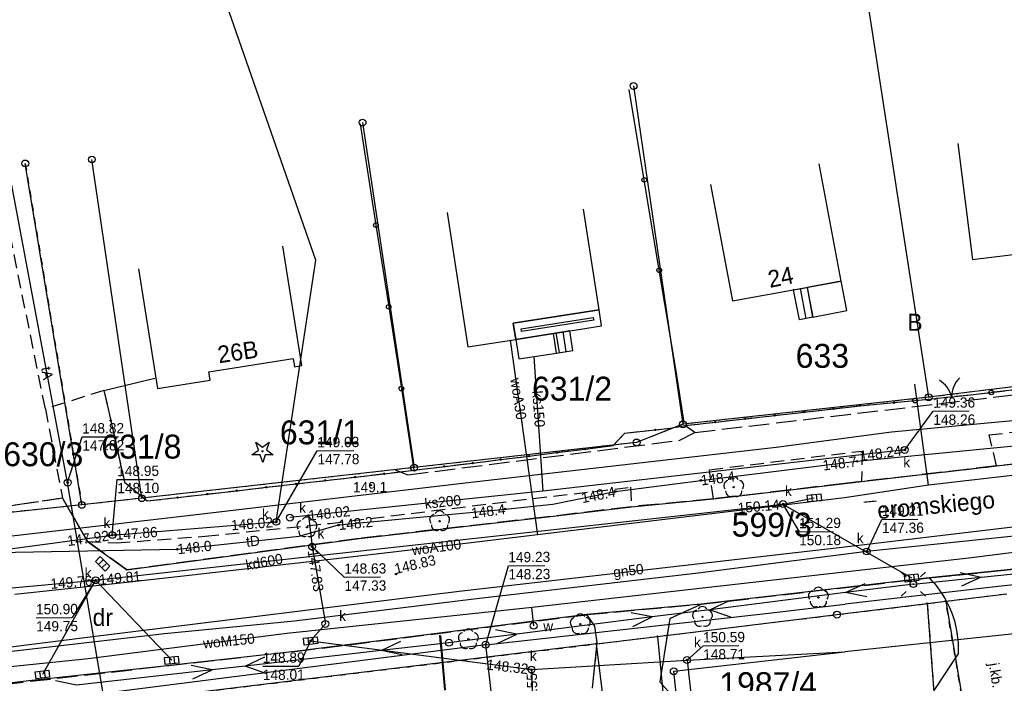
# Model space of a CAD drawing. Extents: x 7582895 to 7584772, y 6020395 to 6021139.
# Tile 36 of 49: x 7584335 to 7584407, y 6020703 to 6020752. Entities that reach past the tile are written whole.
import ezdxf
from ezdxf.enums import TextEntityAlignment as Align

# ---------------------------------------------------------------- set-up
doc = ezdxf.new("R2010")
doc.units = 0
for name, pattern in [('1_14', [1, -1]), ('1_OTKC', [1.5, 1, -0.5]), ('1_OTKJ', [2, 1.5, -0.5]), ('1_OTKK', [0]), ('3_EGBS', [0]), ('3_EGBSG', [0]), ('3_EGBT', [0]), ('3_EGBU_A', [0]), ('4_SUEP_A', [0]), ('4_SUGP', [0]), ('4_SUKP', [0]), ('4_SULO', [0]), ('4_SUPP_P', [2, 1.5, -0.5]), ('4_SUTP_A', [0]), ('4_SUWP', [0]), ('GDE', [0]), ('GUZ', [1, 0.5, -0.5])]:
    doc.linetypes.add(name, pattern=pattern)
doc.layers.get('0').update_dxf_attribs({"linetype": 'CONTINUOUS'})
for name, color, linetype in [('Dzialki', 7, 'GDE'), ('EADTD_T_0', 216, 'CONTINUOUS'), ('EGBB_L_0', 36, '3_EGBU_A'), ('EGBE_L_0', 7, '3_EGBT'), ('EGBE_L_3', 7, '3_EGBS'), ('Numery_dzialek', 7, 'CONTINUOUS'), ('Numery_uzytkow', 3, 'CONTINUOUS'), ('OTD_L_12', 7, 'CONTINUOUS'), ('OTK_E_T_0', 7, 'CONTINUOUS'), ('OTK_E_T_8', 7, 'CONTINUOUS'), ('OTK_L_0', 7, '1_OTKJ'), ('OTK_L_1', 7, '1_OTKK'), ('OTK_L_2', 7, '1_OTKC'), ('OTO_L_0', 7, 'CONTINUOUS'), ('OTO_L_1', 7, 'CONTINUOUS'), ('OTR_T_0', 7, 'CONTINUOUS'), ('OTR_T_1', 7, 'CONTINUOUS'), ('OTZ_T_0', 96, 'CONTINUOUS'), ('OTZ_T_1', 96, 'CONTINUOUS'), ('P_SUTP_L_0', 30, '4_SUPP_P'), ('Punkty', 7, 'CONTINUOUS'), ('SUE_T_3', 7, 'CONTINUOUS'), ('SUEP_L_0', 1, '4_SUEP_A'), ('SUGP_E_T_0', 52, 'CONTINUOUS'), ('SUGP_L_0', 52, '4_SUGP'), ('SUK_E_T_4', 36, 'CONTINUOUS'), ('SUK_T_1', 36, 'CONTINUOUS'), ('SUK_T_3', 36, 'CONTINUOUS'), ('SUKP_E_T_0', 36, 'CONTINUOUS'), ('SUKP_L_0', 36, '4_SUKP'), ('SUKR_T_0', 36, 'CONTINUOUS'), ('SUL_L_1', 7, '4_SULO'), ('SUP_E_T_1', 7, 'CONTINUOUS'), ('SUP_T_0', 7, 'CONTINUOUS'), ('SUP_T_2', 7, 'CONTINUOUS'), ('SUP_T_4', 7, 'CONTINUOUS'), ('SUTP_E_T_0', 30, 'CONTINUOUS'), ('SUTP_L_0', 30, '4_SUTP_A'), ('SUTR_T_0', 30, 'CONTINUOUS'), ('SUWP_E_T_0', 5, 'CONTINUOUS'), ('SUWP_L_0', 5, '4_SUWP'), ('Uzytki', 3, 'GUZ')]:
    doc.layers.add(name, color=color, linetype=linetype)

# ---------------------------------------------------------------- blocks, each defined once
blk = doc.blocks.new('GRT')
at = {"linetype": 'CONTINUOUS'}
blk.add_circle((0, 0), 0.25, dxfattribs=at)
blk = doc.blocks.new('GRO')
at = {"linetype": 'CONTINUOUS'}
blk.add_circle((0, 0), 0.045, dxfattribs=at)
blk = doc.blocks.new('1_OTRN')
at = {"linetype": 'CONTINUOUS'}
blk.add_circle((0, 0), 0.045, dxfattribs=at)
blk = doc.blocks.new('1_OTRS')
at = {"linetype": 'CONTINUOUS'}
blk.add_circle((0, 0), 0.045, dxfattribs=at)
blk = doc.blocks.new('1_OTZG')
at = {"linetype": 'CONTINUOUS'}
for p, q in [((-0.7823, -0.265), (-0.3012, 0.0938)), ((-0.3012, 0.0938), (-0.4937, 0.6621)), ((-0.4937, 0.6621), (-0.0039, 0.3155)), ((-0.0039, 0.3155), (0.4771, 0.6742)), ((0.4771, 0.6742), (0.2988, 0.1012)), ((0.2988, 0.1012), (0.7886, -0.2455)), ((-0.1823, -0.2575), (-0.7823, -0.265)), ((0.0103, -0.8259), (-0.1823, -0.2575)), ((0.1886, -0.2529), (0.0103, -0.8259)), ((0.7886, -0.2455), (0.1886, -0.2529))]:
    blk.add_line(p, q, dxfattribs=at)
blk.add_circle((0, 0), 0.045, dxfattribs=at)
blk = doc.blocks.new('1_OTZL')
at = {"linetype": 'CONTINUOUS'}
blk.add_circle((0, 0), 0.045, dxfattribs=at)
for centre, start, end in [((0, 0.375), 30.14012, 149.85988), ((-0.357, 0.116), 102.14447, 221.86002), ((0.357, 0.116), 318.13998, 77.85553), ((-0.22, -0.303), 174.14818, 293.85423), ((0.22, -0.303), 246.14577, 5.85182)]:
    blk.add_arc(centre, 0.375, start, end, dxfattribs=at)
blk = doc.blocks.new('4_SUEO_W')
at = {"linetype": 'CONTINUOUS'}
for p, q in [((-0.5303, 0.5303), (-0.8839, 0.8839)), ((0.5303, 0.5303), (0.8839, 0.8839)), ((-0.5303, -0.5303), (-0.8839, -0.8839)), ((0.5303, -0.5303), (0.8839, -0.8839))]:
    blk.add_line(p, q, dxfattribs=at)
blk.add_circle((0, 0), 0.025, dxfattribs=at)
blk = doc.blocks.new('4_SUPP')
at = {"linetype": 'CONTINUOUS'}
blk.add_circle((0, 0), 0.25, dxfattribs=at)
blk = doc.blocks.new('4_SUKK')
at = {"linetype": 'CONTINUOUS'}
for p, q in [((-0.5, -0.25), (-0.5, 0.25)), ((-0.5, 0.25), (0.5, 0.25)), ((-0.175, 0.25), (-0.175, -0.25)), ((0.175, 0.25), (0.175, -0.25)), ((0.5, 0.25), (0.5, -0.25)), ((0.5, -0.25), (-0.5, -0.25))]:
    blk.add_line(p, q, dxfattribs=at)
blk = doc.blocks.new('4_SUKS')
at = {"linetype": 'CONTINUOUS'}
blk.add_circle((0, 0), 0.25, dxfattribs=at)
blk = doc.blocks.new('4_SUPS')
at = {"linetype": 'CONTINUOUS'}
blk.add_circle((0, 0), 0.0625, dxfattribs=at)
blk = doc.blocks.new('4_SUPK')
at = {"linetype": 'CONTINUOUS'}
blk.add_circle((0, 0), 0.25, dxfattribs=at)
blk = doc.blocks.new('4_SUPW')
at = {"linetype": 'CONTINUOUS'}
blk.add_circle((0, 0), 0.25, dxfattribs=at)

msp = doc.modelspace()

# ---------------------------------------------------------------- linework, layer by layer
at = {"layer": 'Dzialki'}
for p, q in [((7584395, 6020767.95), (7584401.75, 6020724.23)), ((7584380.16, 6020747.01), (7584383.77, 6020722.26)), ((7584360.33, 6020744.33), (7584364.1, 6020719.09)), ((7584344.18, 6020716.85), (7584340.52, 6020741.63)), ((7584339.79, 6020716.36), (7584335.65, 6020741.34)), ((7584421.75, 6020726.73), (7584401.75, 6020724.23)), ((7584401.75, 6020724.23), (7584383.77, 6020722.26)), ((7584383.77, 6020722.26), (7584380.38, 6020720.93)), ((7584380.38, 6020720.93), (7584364.1, 6020719.09)), ((7584364.1, 6020719.09), (7584344.18, 6020716.85)), ((7584339.79, 6020716.36), (7584329.89, 6020715.33)), ((7584344.18, 6020716.85), (7584339.79, 6020716.36)), ((7584403, 6020709.31), (7584407.47, 6020709.86)), ((7584395.04, 6020708.33), (7584401.65, 6020709.14)), ((7584401.65, 6020709.14), (7584403, 6020709.31)), ((7584401.65, 6020709.14), (7584402.51, 6020697.76)), ((7584403, 6020709.31), (7584406.69, 6020687.63)), ((7584381.91, 6020706.74), (7584395.04, 6020708.33)), ((7584377.44, 6020706.2), (7584316.88, 6020698.83)), ((7584377.44, 6020706.2), (7584381.91, 6020706.74)), ((7584380.29, 6020683.41), (7584377.44, 6020706.2)), ((7584381.91, 6020706.74), (7584384.13, 6020684.02))]:
    msp.add_line(p, q, dxfattribs=at)
at = {"layer": 'EGBB_L_0', "linetype": '3_EGBU_A'}
for p, q in [((7584403.89, 6020742.81), (7584404.96, 6020734.31)), ((7584395.36, 6020732.72), (7584393.75, 6020741.3)), ((7584385.8, 6020739.81), (7584387.4, 6020731.28)), ((7584366.51, 6020737.76), (7584368.03, 6020727.93)), ((7584377.63, 6020730.63), (7584376.49, 6020737.99)), ((7584355.88, 6020726.55), (7584354.5, 6020735.29)), ((7584404.96, 6020734.31), (7584412.95, 6020735.31)), ((7584343.94, 6020733.63), (7584345.32, 6020724.88)), ((7584387.4, 6020731.28), (7584395.36, 6020732.72)), ((7584371.36, 6020729.66), (7584377.63, 6020730.63)), ((7584371.54, 6020728.47), (7584371.36, 6020729.66)), ((7584368.03, 6020727.93), (7584371.54, 6020728.47)), ((7584349.09, 6020726.09), (7584355.25, 6020727.06)), ((7584355.25, 6020727.06), (7584355.34, 6020726.47)), ((7584355.34, 6020726.47), (7584355.88, 6020726.55)), ((7584349.18, 6020725.49), (7584349.09, 6020726.09)), ((7584345.32, 6020724.88), (7584349.18, 6020725.49))]:
    msp.add_line(p, q, dxfattribs=at)
at = {"layer": 'EGBE_L_0', "linetype": '3_EGBT'}
for p, q in [((7584377.63, 6020730.63), (7584371.36, 6020729.65)), ((7584377.81, 6020729.45), (7584377.63, 6020730.63)), ((7584371.93, 6020729.24), (7584377.21, 6020730.06)), ((7584377.24, 6020729.87), (7584371.96, 6020729.04)), ((7584377.21, 6020730.06), (7584377.24, 6020729.87)), ((7584371.36, 6020729.65), (7584371.54, 6020728.47)), ((7584371.54, 6020728.47), (7584377.81, 6020729.45)), ((7584371.96, 6020729.04), (7584371.93, 6020729.24))]:
    msp.add_line(p, q, dxfattribs=at)
at = {"layer": 'EGBE_L_3', "linetype": '3_EGBS'}
for p, q in [((7584395.36, 6020732.72), (7584392.86, 6020732.27)), ((7584395.77, 6020730.59), (7584395.36, 6020732.72)), ((7584392.3, 6020729.91), (7584391.87, 6020732.09)), ((7584392.36, 6020732.18), (7584392.76, 6020730)), ((7584392.86, 6020732.27), (7584393.25, 6020730.1)), ((7584392.86, 6020732.27), (7584393.28, 6020730.1)), ((7584393.28, 6020730.1), (7584395.77, 6020730.59)), ((7584393.28, 6020730.1), (7584392.3, 6020729.91)), ((7584374.31, 6020728.91), (7584371.54, 6020728.47)), ((7584371.54, 6020728.47), (7584371.76, 6020727.04)), ((7584375.49, 6020729.09), (7584374.31, 6020728.91)), ((7584374.53, 6020727.47), (7584374.31, 6020728.91)), ((7584374.73, 6020727.5), (7584374.5, 6020728.94)), ((7584375.22, 6020727.58), (7584375, 6020729.01)), ((7584375.71, 6020727.66), (7584375.49, 6020729.09)), ((7584375.71, 6020727.66), (7584375.49, 6020729.09)), ((7584371.76, 6020727.04), (7584374.53, 6020727.47))]:
    msp.add_line(p, q, dxfattribs=at)
at = {"layer": 'EGBE_L_3', "linetype": '3_EGBSG'}
for p, q in [((7584391.87, 6020732.09), (7584392.86, 6020732.27)), ((7584374.53, 6020727.47), (7584375.71, 6020727.66))]:
    msp.add_line(p, q, dxfattribs=at)
at = {"layer": 'EGBE_L_3', "linetype": '3_EGBS'}
msp.add_point((7584391.87, 6020732.09), dxfattribs=at)
at = {"layer": 'OTD_L_12'}
for p, q in [((7584366.03, 6020706.79), (7584365.97, 6020706.78)), ((7584365.97, 6020706.78), (7584366.02, 6020706.21)), ((7584366.03, 6020706.79), (7584366.08, 6020706.22)), ((7584365.99, 6020706.55), (7584366.06, 6020706.5)), ((7584366, 6020706.5), (7584366.06, 6020706.45)), ((7584366.02, 6020706.21), (7584366.07, 6020705.65)), ((7584366.08, 6020706.22), (7584366.13, 6020705.65)), ((7584366.04, 6020705.99), (7584366.11, 6020705.94)), ((7584366.05, 6020705.93), (7584366.11, 6020705.88)), ((7584366.07, 6020705.65), (7584366.12, 6020705.08)), ((7584366.09, 6020705.42), (7584366.16, 6020705.37)), ((7584366.1, 6020705.36), (7584366.16, 6020705.31)), ((7584366.13, 6020705.65), (7584366.18, 6020705.09)), ((7584366.12, 6020705.08), (7584366.17, 6020704.51)), ((7584366.14, 6020704.85), (7584366.21, 6020704.8)), ((7584366.15, 6020704.8), (7584366.21, 6020704.75)), ((7584366.18, 6020705.09), (7584366.23, 6020704.52)), ((7584366.17, 6020704.51), (7584366.22, 6020703.95)), ((7584366.19, 6020704.29), (7584366.26, 6020704.24)), ((7584366.2, 6020704.23), (7584366.26, 6020704.18)), ((7584366.22, 6020703.95), (7584366.27, 6020703.38)), ((7584366.23, 6020704.52), (7584366.28, 6020703.95)), ((7584366.28, 6020703.95), (7584366.33, 6020703.39)), ((7584366.24, 6020703.72), (7584366.31, 6020703.67)), ((7584366.25, 6020703.66), (7584366.31, 6020703.61)), ((7584366.27, 6020703.38), (7584366.33, 6020702.81)), ((7584366.33, 6020703.39), (7584366.38, 6020702.82))]:
    msp.add_line(p, q, dxfattribs=at)
at = {"layer": 'OTK_L_0', "linetype": '1_OTKJ'}
for p, q in [((7584420.7, 6020720.81), (7584406.72, 6020719.21)), ((7584406.72, 6020719.21), (7584396.84, 6020718.07)), ((7584395.62, 6020717.93), (7584386, 6020716.8)), ((7584396.84, 6020718.07), (7584395.62, 6020717.93)), ((7584338.37, 6020716.86), (7584334.14, 6020716.24)), ((7584340.2, 6020713.69), (7584338.37, 6020716.86)), ((7584380, 6020716.23), (7584373.67, 6020715.46)), ((7584386, 6020716.8), (7584380, 6020716.23)), ((7584373.67, 6020715.46), (7584360.07, 6020713.91)), ((7584343.07, 6020711.6), (7584340.2, 6020713.69)), ((7584360.07, 6020713.91), (7584343.07, 6020711.6)), ((7584401.8, 6020711.02), (7584411.85, 6020712.05)), ((7584385.11, 6020709.1), (7584401.8, 6020711.02)), ((7584376.73, 6020708.33), (7584385.11, 6020709.1)), ((7584382.81, 6020708.06), (7584385.11, 6020709.1)), ((7584355.38, 6020705.63), (7584376.73, 6020708.33)), ((7584377.33, 6020707.48), (7584376.73, 6020708.33)), ((7584382.81, 6020708.06), (7584382.08, 6020703.42)), ((7584377.5, 6020706.3), (7584377.33, 6020707.48)), ((7584377.16, 6020702.95), (7584377.5, 6020706.3)), ((7584355.38, 6020705.63), (7584311.36, 6020700.63)), ((7584403.93, 6020705.52), (7584402.13, 6020702.77)), ((7584382.08, 6020703.42), (7584384.46, 6020700.76))]:
    msp.add_line(p, q, dxfattribs=at)
at = {"layer": 'OTK_L_0', "linetype": '1_14'}
for p, q in [((7584401.8, 6020711.02), (7584411.85, 6020712.05)), ((7584385.11, 6020709.1), (7584376.73, 6020708.33))]:
    msp.add_line(p, q, dxfattribs=at)
at = {"layer": 'OTK_L_0', "linetype": '1_OTKJ'}
msp.add_arc((7584396.608, 6020705.847), 7.334, 357.42069, 44.88261, dxfattribs=at)
at = {"layer": 'OTK_L_1', "linetype": '1_OTKK'}
for p, q in [((7584406.72, 6020719.21), (7584420.7, 6020720.81)), ((7584396.84, 6020718.07), (7584406.72, 6020719.21)), ((7584386, 6020716.8), (7584395.62, 6020717.93)), ((7584395.62, 6020717.93), (7584396.84, 6020718.07)), ((7584338.37, 6020716.86), (7584340.2, 6020713.69)), ((7584373.67, 6020715.46), (7584380, 6020716.23)), ((7584380, 6020716.23), (7584386, 6020716.8)), ((7584360.07, 6020713.91), (7584373.67, 6020715.46)), ((7584340.2, 6020713.69), (7584343.07, 6020711.6)), ((7584343.07, 6020711.6), (7584360.07, 6020713.91)), ((7584411.85, 6020712.05), (7584401.8, 6020711.02)), ((7584401.8, 6020711.02), (7584385.11, 6020709.1)), ((7584385.11, 6020709.1), (7584376.73, 6020708.33)), ((7584382.81, 6020708.06), (7584385.11, 6020709.1)), ((7584376.73, 6020708.33), (7584355.38, 6020705.63)), ((7584377.33, 6020707.48), (7584376.73, 6020708.33)), ((7584382.81, 6020708.06), (7584382.08, 6020703.42)), ((7584377.5, 6020706.3), (7584377.33, 6020707.48)), ((7584377.16, 6020702.95), (7584377.5, 6020706.3)), ((7584355.38, 6020705.63), (7584345.56, 6020704.53)), ((7584403.93, 6020705.52), (7584402.13, 6020702.77)), ((7584345.56, 6020704.53), (7584336.14, 6020703.51)), ((7584336.14, 6020703.51), (7584311.36, 6020700.63)), ((7584382.08, 6020703.42), (7584384.46, 6020700.76))]:
    msp.add_line(p, q, dxfattribs=at)
msp.add_arc((7584396.608, 6020705.847), 7.334, 357.42069, 44.88261, dxfattribs=at)
at = {"layer": 'OTK_L_2', "linetype": '1_OTKC'}
for p, q in [((7584337.12, 6020723.4), (7584332.79, 6020744.75)), ((7584406.33, 6020724.59), (7584421.94, 6020726.35)), ((7584341.41, 6020724.72), (7584337.12, 6020723.4)), ((7584341.41, 6020724.72), (7584342.92, 6020718.03)), ((7584400.76, 6020723.99), (7584406.33, 6020724.59)), ((7584406.17, 6020721.48), (7584430.46, 6020724.22)), ((7584337.12, 6020723.4), (7584338.37, 6020716.86)), ((7584383.92, 6020722.16), (7584396.97, 6020723.64)), ((7584396.97, 6020723.64), (7584400.76, 6020723.99)), ((7584379.52, 6020721.62), (7584382.83, 6020721.97)), ((7584382.83, 6020721.97), (7584383.92, 6020722.16)), ((7584378.67, 6020720.7), (7584379.52, 6020721.62)), ((7584406.72, 6020719.21), (7584406.17, 6020721.48)), ((7584364.09, 6020718.89), (7584378.67, 6020720.7)), ((7584385.71, 6020718.93), (7584396.9, 6020720.3)), ((7584396.9, 6020720.3), (7584396.84, 6020718.07)), ((7584396.84, 6020718.07), (7584406.72, 6020719.21)), ((7584344.57, 6020716.65), (7584364.09, 6020718.89)), ((7584386, 6020716.8), (7584385.71, 6020718.93)), ((7584342.92, 6020718.03), (7584344.57, 6020716.65)), ((7584372.82, 6020716.84), (7584379.93, 6020717.65)), ((7584379.93, 6020717.65), (7584380, 6020716.23)), ((7584334.14, 6020716.24), (7584338.37, 6020716.86)), ((7584338.37, 6020716.86), (7584340.2, 6020713.69)), ((7584357.93, 6020715.01), (7584372.82, 6020716.84)), ((7584380, 6020716.23), (7584386, 6020716.8)), ((7584348.82, 6020714.07), (7584357.93, 6020715.01)), ((7584342.33, 6020713.58), (7584348.82, 6020714.07)), ((7584340.2, 6020713.69), (7584342.33, 6020713.58))]:
    msp.add_line(p, q, dxfattribs=at)
at = {"layer": 'OTO_L_0'}
for p, q in [((7584380.94, 6020740.14), (7584379.84, 6020746.75)), ((7584360.16, 6020744.24), (7584361.31, 6020736.83)), ((7584382.04, 6020733.53), (7584380.94, 6020740.14)), ((7584361.31, 6020736.83), (7584362.24, 6020730.85)), ((7584383.27, 6020726.14), (7584382.04, 6020733.53)), ((7584362.24, 6020730.85), (7584363.17, 6020724.87)), ((7584341.41, 6020724.72), (7584345.13, 6020725.63)), ((7584383.87, 6020722.4), (7584383.27, 6020726.14)), ((7584414.49, 6020725.51), (7584406.33, 6020724.59)), ((7584363.17, 6020724.87), (7584364.09, 6020718.89)), ((7584341.41, 6020724.72), (7584341.9, 6020722.53)), ((7584392.64, 6020723.15), (7584394.81, 6020723.39)), ((7584394.81, 6020723.39), (7584396.97, 6020723.64)), ((7584396.97, 6020723.64), (7584399.21, 6020723.84)), ((7584399.21, 6020723.84), (7584400.76, 6020723.99)), ((7584386.15, 6020722.42), (7584388.31, 6020722.66)), ((7584388.31, 6020722.66), (7584390.48, 6020722.9)), ((7584390.48, 6020722.9), (7584392.64, 6020723.15)), ((7584341.9, 6020722.53), (7584342.41, 6020720.28)), ((7584381.75, 6020721.85), (7584382.83, 6020721.97)), ((7584382.83, 6020721.97), (7584383.92, 6020722.16)), ((7584383.92, 6020722.16), (7584386.15, 6020722.42)), ((7584379.52, 6020721.62), (7584378.67, 6020720.7)), ((7584379.52, 6020721.62), (7584381.75, 6020721.85)), ((7584376.61, 6020720.44), (7584378.67, 6020720.7)), ((7584342.41, 6020720.28), (7584342.92, 6020718.03)), ((7584370.44, 6020719.68), (7584372.5, 6020719.93)), ((7584372.5, 6020719.93), (7584374.55, 6020720.19)), ((7584374.55, 6020720.19), (7584376.61, 6020720.44)), ((7584364.09, 6020718.89), (7584366.32, 6020719.17)), ((7584366.32, 6020719.17), (7584368.38, 6020719.42)), ((7584368.38, 6020719.42), (7584370.44, 6020719.68)), ((7584357.61, 6020718.15), (7584359.77, 6020718.39)), ((7584359.77, 6020718.39), (7584361.93, 6020718.64)), ((7584361.93, 6020718.64), (7584364.09, 6020718.89)), ((7584342.92, 6020718.03), (7584344.57, 6020716.65)), ((7584351.12, 6020717.4), (7584353.28, 6020717.65)), ((7584353.28, 6020717.65), (7584355.45, 6020717.9)), ((7584355.45, 6020717.9), (7584357.61, 6020718.15)), ((7584344.57, 6020716.65), (7584346.8, 6020716.9)), ((7584346.8, 6020716.9), (7584348.96, 6020717.15)), ((7584348.96, 6020717.15), (7584351.12, 6020717.4))]:
    msp.add_line(p, q, dxfattribs=at)
for centre, radius in [((7584380.94, 6020740.14), 0.17), ((7584361.31, 6020736.83), 0.17), ((7584382.04, 6020733.53), 0.17), ((7584362.24, 6020730.85), 0.17), ((7584363.17, 6020724.87), 0.17), ((7584394.81, 6020723.39), 0.0508), ((7584399.21, 6020723.84), 0.0508), ((7584388.31, 6020722.66), 0.0508), ((7584390.48, 6020722.9), 0.0508), ((7584392.64, 6020723.15), 0.0508), ((7584341.9, 6020722.53), 0.0508), ((7584386.15, 6020722.42), 0.0508), ((7584381.75, 6020721.85), 0.0508), ((7584376.61, 6020720.44), 0.0508), ((7584342.41, 6020720.28), 0.0508), ((7584372.5, 6020719.93), 0.0508), ((7584374.55, 6020720.19), 0.0508), ((7584366.32, 6020719.17), 0.0508), ((7584368.38, 6020719.42), 0.0508), ((7584370.44, 6020719.68), 0.0508), ((7584359.77, 6020718.39), 0.0508), ((7584361.93, 6020718.64), 0.0508), ((7584353.28, 6020717.65), 0.0508), ((7584355.45, 6020717.9), 0.0508), ((7584357.61, 6020718.15), 0.0508), ((7584346.8, 6020716.9), 0.0508), ((7584348.96, 6020717.15), 0.0508), ((7584351.12, 6020717.4), 0.0508)]:
    msp.add_circle(centre, radius, dxfattribs=at)
at = {"layer": 'OTO_L_1'}
for p, q in [((7584400.76, 6020723.99), (7584402.92, 6020724.22)), ((7584402.67, 6020724.19), (7584404.16, 6020724.35)), ((7584404.16, 6020724.35), (7584406.33, 6020724.59))]:
    msp.add_line(p, q, dxfattribs=at)
for centre in [(7584400.76, 6020723.99), (7584406.33, 6020724.59)]:
    msp.add_circle(centre, 0.17, dxfattribs=at)
for centre, start, end in [((7584405.418, 6020724.21), 134.13618, 178.21055), ((7584401.479, 6020723.785), 14.09945, 58.17383)]:
    msp.add_arc(centre, 2, start, end, dxfattribs=at)
at = {"layer": 'P_SUTP_L_0', "linetype": '4_SUPP_P'}
for p, q in [((7584384.63, 6020721.66), (7584422.03, 6020726.06)), ((7584384.63, 6020721.66), (7584383.92, 6020722.16)), ((7584383.54, 6020721.09), (7584384.63, 6020721.66)), ((7584363.63, 6020718.56), (7584383.54, 6020721.09)), ((7584362.71, 6020718.93), (7584363.63, 6020718.56))]:
    msp.add_line(p, q, dxfattribs=at)
at = {"layer": 'SUEP_L_0', "linetype": '4_SUEP_A'}
for p, q in [((7584405.6, 6020711.07), (7584415.55, 6020712.09)), ((7584404.06, 6020711.42), (7584405.6, 6020711.07)), ((7584395.67, 6020709.94), (7584397.1, 6020710.62)), ((7584400.63, 6020710.56), (7584395.67, 6020709.94)), ((7584400.63, 6020710.56), (7584405.6, 6020711.07)), ((7584405.6, 6020711.07), (7584404.16, 6020710.42)), ((7584395.67, 6020709.94), (7584385.75, 6020708.69)), ((7584397.22, 6020709.63), (7584395.67, 6020709.94)), ((7584385.75, 6020708.69), (7584387.17, 6020709.37)), ((7584381.53, 6020708.16), (7584379.98, 6020708.46)), ((7584385.75, 6020708.69), (7584381.53, 6020708.16)), ((7584387.33, 6020708.13), (7584385.75, 6020708.69)), ((7584381.53, 6020708.16), (7584371.61, 6020706.91)), ((7584380.11, 6020707.47), (7584381.53, 6020708.16)), ((7584371.61, 6020706.91), (7584366.65, 6020706.28)), ((7584371.61, 6020706.91), (7584370.06, 6020707.21)), ((7584370.19, 6020706.22), (7584371.61, 6020706.91)), ((7584361.68, 6020705.71), (7584363.12, 6020706.38)), ((7584366.65, 6020706.28), (7584361.68, 6020705.71)), ((7584361.68, 6020705.71), (7584351.75, 6020704.57)), ((7584363.23, 6020705.39), (7584361.68, 6020705.71)), ((7584349.33, 6020704.3), (7584347.79, 6020704.62)), ((7584351.75, 6020704.57), (7584353.18, 6020705.24)), ((7584349.33, 6020704.3), (7584339.4, 6020703.16)), ((7584347.9, 6020703.63), (7584349.33, 6020704.3)), ((7584351.75, 6020704.57), (7584349.33, 6020704.3)), ((7584353.32, 6020704), (7584351.75, 6020704.57)), ((7584339.4, 6020703.16), (7584337.85, 6020703.48))]:
    msp.add_line(p, q, dxfattribs=at)
at = {"layer": 'SUGP_L_0', "linetype": '4_SUGP'}
for p, q in [((7584414.14, 6020715.49), (7584395.62, 6020713.27)), ((7584395.62, 6020713.27), (7584367.41, 6020710.02)), ((7584367.41, 6020710.02), (7584340.98, 6020706.75)), ((7584340.98, 6020706.75), (7584287.21, 6020699.98))]:
    msp.add_line(p, q, dxfattribs=at)
at = {"layer": 'SUKP_L_0', "linetype": '4_SUKP'}
for p, q in [((7584356.92, 6020734.26), (7584346.45, 6020764.23)), ((7584354.02, 6020715.12), (7584356.92, 6020734.26)), ((7584372.85, 6020727.21), (7584373.53, 6020717.36)), ((7584400, 6020720.38), (7584373.53, 6020717.36)), ((7584373.53, 6020717.36), (7584355.01, 6020715.43)), ((7584391.09, 6020716.42), (7584393.38, 6020716.87)), ((7584340.8, 6020710.85), (7584391.09, 6020716.42)), ((7584391.09, 6020716.42), (7584400.5, 6020711.02)), ((7584356.37, 6020715.58), (7584356.64, 6020713.31)), ((7584342.02, 6020714.15), (7584354.02, 6020715.12)), ((7584312.68, 6020710.25), (7584342.02, 6020714.15)), ((7584412.71, 6020714.55), (7584397.22, 6020712.95)), ((7584356.64, 6020713.31), (7584357.61, 6020707.65)), ((7584397.22, 6020712.95), (7584384.68, 6020711.33)), ((7584384.68, 6020711.33), (7584368.46, 6020709.46)), ((7584311.05, 6020708.17), (7584340.8, 6020710.85)), ((7584340.8, 6020710.85), (7584336.9, 6020703.95)), ((7584340.8, 6020710.85), (7584346.37, 6020704.99)), ((7584368.46, 6020709.46), (7584355.35, 6020707.86)), ((7584355.35, 6020707.86), (7584345.83, 6020706.92)), ((7584357.61, 6020707.65), (7584356.53, 6020706.41)), ((7584345.83, 6020706.92), (7584325.66, 6020704.6)), ((7584409.52, 6020707.09), (7584395.62, 6020705.62)), ((7584356.53, 6020706.41), (7584372.69, 6020704.31)), ((7584383.1, 6020704.19), (7584395.62, 6020705.62)), ((7584384.07, 6020705.01), (7584395.62, 6020705.62)), ((7584372.69, 6020704.31), (7584384.07, 6020705.01)), ((7584384.07, 6020705.01), (7584386.1, 6020686.91)), ((7584372.69, 6020704.31), (7584374.11, 6020669.11)), ((7584386.05, 6020677.61), (7584383.1, 6020704.19))]:
    msp.add_line(p, q, dxfattribs=at)
at = {"layer": 'SUKR_T_0', "linetype": 'CONTINUOUS'}
for p, q in [((7584400, 6020720.38), (7584402.09, 6020723.21)), ((7584402.09, 6020723.21), (7584404.72, 6020723.23)), ((7584354.02, 6020715.12), (7584357.02, 6020720.32)), ((7584357.02, 6020720.32), (7584359.68, 6020720.34)), ((7584342.02, 6020714.15), (7584342.38, 6020718.21)), ((7584342.38, 6020718.21), (7584345.01, 6020718.23)), ((7584391.09, 6020716.42), (7584392.27, 6020714.4)), ((7584397.22, 6020712.95), (7584398.33, 6020715.3)), ((7584398.33, 6020715.3), (7584400.96, 6020715.32)), ((7584392.27, 6020714.4), (7584394.77, 6020714.42)), ((7584356.64, 6020713.31), (7584358.99, 6020711.07)), ((7584340.8, 6020710.85), (7584339.07, 6020708.12)), ((7584358.99, 6020711.07), (7584361.65, 6020711.09)), ((7584336.44, 6020708.1), (7584339.07, 6020708.12)), ((7584356.53, 6020706.41), (7584355.66, 6020704.57)), ((7584385.24, 6020706.05), (7584387.85, 6020706.07)), ((7584384.07, 6020705.01), (7584385.24, 6020706.05)), ((7584353.03, 6020704.55), (7584355.66, 6020704.57))]:
    msp.add_line(p, q, dxfattribs=at)
at = {"layer": 'SUL_L_1', "linetype": '4_SULO'}
for p, q in [((7584396.49, 6020719.55), (7584408, 6020720.69)), ((7584378.81, 6020717.34), (7584385.08, 6020718.15)), ((7584370.77, 6020716.06), (7584374.24, 6020716.42)), ((7584355.68, 6020714.07), (7584358.58, 6020714.89)), ((7584333.39, 6020712.88), (7584346.78, 6020713.12))]:
    msp.add_line(p, q, dxfattribs=at)
at = {"layer": 'SUTP_L_0', "linetype": '4_SUTP_A'}
for p, q in [((7584338.75, 6020717.99), (7584334.67, 6020739.75)), ((7584420.2, 6020723.63), (7584399.02, 6020721.69)), ((7584399.02, 6020721.69), (7584390.59, 6020720.56)), ((7584390.59, 6020720.56), (7584367.84, 6020717.95)), ((7584396.49, 6020719.55), (7584408, 6020720.69)), ((7584385.08, 6020718.15), (7584396.49, 6020719.55)), ((7584341.34, 6020702.57), (7584338.75, 6020717.99)), ((7584367.84, 6020717.95), (7584347.95, 6020715.61)), ((7584378.81, 6020717.34), (7584385.08, 6020718.15)), ((7584374.24, 6020716.42), (7584378.81, 6020717.34)), ((7584370.77, 6020716.06), (7584374.24, 6020716.42)), ((7584347.95, 6020715.61), (7584327.61, 6020713.26)), ((7584358.58, 6020714.89), (7584370.77, 6020716.06)), ((7584355.68, 6020714.07), (7584358.58, 6020714.89)), ((7584346.78, 6020713.12), (7584355.68, 6020714.07)), ((7584333.39, 6020712.88), (7584346.78, 6020713.12)), ((7584419.66, 6020711.71), (7584407.06, 6020710.41)), ((7584407.06, 6020710.41), (7584395.63, 6020709.09)), ((7584389.62, 6020708.4), (7584395.63, 6020709.09)), ((7584369.34, 6020706.13), (7584389.62, 6020708.4)), ((7584369.34, 6020706.13), (7584341.34, 6020702.57)), ((7584371.59, 6020687), (7584369.34, 6020706.13))]:
    msp.add_line(p, q, dxfattribs=at)
at = {"layer": 'SUTR_T_0', "linetype": 'CONTINUOUS'}
for p, q in [((7584338.75, 6020717.99), (7584339.82, 6020721.33)), ((7584339.82, 6020721.33), (7584342.48, 6020721.35)), ((7584369.34, 6020706.13), (7584371, 6020711.91)), ((7584371, 6020711.91), (7584373.66, 6020711.93))]:
    msp.add_line(p, q, dxfattribs=at)
at = {"layer": 'SUWP_L_0', "linetype": '4_SUWP'}
for p, q in [((7584371.14, 6020728.41), (7584373.13, 6020714.16)), ((7584401.73, 6020717.8), (7584400.74, 6020725.19)), ((7584416.41, 6020719.48), (7584401.74, 6020717.8)), ((7584401.74, 6020717.8), (7584395.59, 6020716.88)), ((7584395.59, 6020716.88), (7584375.95, 6020714.52)), ((7584373.13, 6020714.16), (7584363.61, 6020713.02)), ((7584375.95, 6020714.52), (7584373.13, 6020714.16)), ((7584363.61, 6020713.02), (7584358.19, 6020712.38)), ((7584410.71, 6020713.24), (7584404.68, 6020712.47)), ((7584358.19, 6020712.38), (7584352.36, 6020711.74)), ((7584404.68, 6020712.47), (7584395.58, 6020711.45)), ((7584352.36, 6020711.74), (7584346.78, 6020711.09)), ((7584395.58, 6020711.45), (7584372.74, 6020708.86)), ((7584341.75, 6020710.54), (7584334.88, 6020709.8)), ((7584346.78, 6020711.09), (7584341.75, 6020710.54)), ((7584372.74, 6020708.86), (7584354.8, 6020706.94)), ((7584372.85, 6020707.52), (7584372.71, 6020708.85)), ((7584354.8, 6020706.94), (7584340.25, 6020705.11)), ((7584340.25, 6020705.11), (7584326.22, 6020703.65))]:
    msp.add_line(p, q, dxfattribs=at)
at = {"layer": 'Uzytki'}
for p, q in [((7584335.65, 6020741.34), (7584339.79, 6020716.36)), ((7584421.75, 6020726.73), (7584401.75, 6020724.23)), ((7584401.75, 6020724.23), (7584383.77, 6020722.26)), ((7584383.77, 6020722.26), (7584380.38, 6020720.93)), ((7584380.38, 6020720.93), (7584364.1, 6020719.09)), ((7584364.1, 6020719.09), (7584344.18, 6020716.85)), ((7584339.79, 6020716.36), (7584329.89, 6020715.33)), ((7584344.18, 6020716.85), (7584339.79, 6020716.36)), ((7584403, 6020709.31), (7584407.47, 6020709.86)), ((7584395.04, 6020708.33), (7584401.65, 6020709.14)), ((7584401.65, 6020709.14), (7584403, 6020709.31)), ((7584401.65, 6020709.14), (7584403.32, 6020687.09)), ((7584406.69, 6020687.63), (7584403, 6020709.31)), ((7584316.88, 6020698.83), (7584395.04, 6020708.33))]:
    msp.add_line(p, q, dxfattribs=at)

# ---------------------------------------------------------------- block references
at = {"layer": 'OTR_T_0', "rotation": 0.413845}
msp.add_blockref('1_OTRS', (7584362.78, 6020711.3), dxfattribs=at)
at = {"layer": 'OTR_T_1', "rotation": 0.413845}
msp.add_blockref('1_OTRN', (7584360.94, 6020717.8), dxfattribs=at)
at = {"layer": 'OTZ_T_0'}
for p in [(7584387.49, 6020717.66), (7584356.26, 6020714.72), (7584365.97, 6020715.17), (7584393.68, 6020709.59), (7584376.26, 6020707.63), (7584385.2, 6020708.17), (7584368.07, 6020706.53)]:
    msp.add_blockref('1_OTZL', p, dxfattribs=at)
at = {"layer": 'OTZ_T_1'}
msp.add_blockref('1_OTZG', (7584353.01, 6020720.28), dxfattribs=at)
at = {"layer": 'Punkty'}
for name, p in [('GRT', (7584380.16, 6020747.01)), ('GRT', (7584360.33, 6020744.33)), ('GRT', (7584335.65, 6020741.34)), ('GRT', (7584340.52, 6020741.63)), ('GRT', (7584401.75, 6020724.23)), ('GRT', (7584383.77, 6020722.26)), ('GRT', (7584380.38, 6020720.93)), ('GRT', (7584364.1, 6020719.09)), ('GRT', (7584344.18, 6020716.85)), ('GRT', (7584339.79, 6020716.36)), ('GRO', (7584401.65, 6020709.14)), ('GRO', (7584403, 6020709.31)), ('GRT', (7584395.04, 6020708.33)), ('GRO', (7584381.91, 6020706.74)), ('GRO', (7584377.44, 6020706.2))]:
    msp.add_blockref(name, p, dxfattribs=at)
at = {"layer": 'SUE_T_3'}
for name in ['4_SUEO_W', '4_SUPP']:
    msp.add_blockref(name, (7584400.63, 6020710.56), dxfattribs=at)
at = {"layer": 'SUK_T_1'}
for p, rotation in [((7584393.38, 6020716.87), 5.352563), ((7584341.31, 6020712.05), 315.970825), ((7584400.5, 6020711.02), 6.41351), ((7584356.53, 6020706.41), 6.040746), ((7584346.37, 6020704.99), 5.399856), ((7584336.9, 6020703.95), 7.194447)]:
    msp.add_blockref('4_SUKK', p, dxfattribs=dict(at, rotation=rotation))
at = {"layer": 'SUK_T_3'}
for p in [(7584400, 6020720.38), (7584391.09, 6020716.42), (7584355.01, 6020715.43), (7584354.02, 6020715.12), (7584342.02, 6020714.15), (7584356.64, 6020713.31), (7584397.22, 6020712.95), (7584340.8, 6020710.85), (7584357.61, 6020707.65), (7584384.07, 6020705.01), (7584372.69, 6020704.31), (7584383.1, 6020704.19)]:
    msp.add_blockref('4_SUKS', p, dxfattribs=at)
at = {"layer": 'SUKR_T_0'}
for p in [(7584399.75, 6020720.35), (7584400, 6020720.38), (7584390.84, 6020716.39), (7584391.09, 6020716.42), (7584356.37, 6020715.58), (7584353.77, 6020715.1), (7584354.02, 6020715.12), (7584341.77, 6020714.12), (7584342.02, 6020714.15), (7584342.27, 6020714.17), (7584356.64, 6020713.31), (7584356.68, 6020713.06), (7584397.22, 6020712.95), (7584340.55, 6020710.83), (7584340.8, 6020710.85), (7584341.05, 6020710.88), (7584356.53, 6020706.41), (7584384.07, 6020705.01), (7584372.45, 6020704.35), (7584372.69, 6020704.31), (7584372.71, 6020704.06)]:
    msp.add_blockref('4_SUPS', p, dxfattribs=at)
at = {"layer": 'SUP_T_0'}
for p in [(7584338.75, 6020717.99), (7584369.34, 6020706.13)]:
    msp.add_blockref('4_SUPK', p, dxfattribs=at)
at = {"layer": 'SUP_T_2'}
for p in [(7584400.63, 6020710.56), (7584366.65, 6020706.28)]:
    msp.add_blockref('4_SUPP', p, dxfattribs=at)
at = {"layer": 'SUP_T_4', "rotation": 0.413845}
msp.add_blockref('4_SUPW', (7584372.85, 6020707.52), dxfattribs=at)
at = {"layer": 'SUTR_T_0'}
for p in [(7584396.49, 6020719.55), (7584338.75, 6020717.99), (7584385.08, 6020718.15), (7584378.81, 6020717.34), (7584370.77, 6020716.06), (7584358.58, 6020714.89), (7584346.78, 6020713.12), (7584369.34, 6020706.13)]:
    msp.add_blockref('4_SUPS', p, dxfattribs=at)

# ---------------------------------------------------------------- texts
at = {"layer": 'EADTD_T_0'}
for s, rotation, p in [('24', 11.47553, (7584390.13, 6020732.23)), ('26B', 8.42697, (7584349.82, 6020726.72))]:
    msp.add_text(s, height=1.25, rotation=rotation, dxfattribs=at).set_placement(p)
at = {"layer": 'Numery_dzialek'}
for s, p in [('633', (7584392.02, 6020728.14)), ('631/2', (7584372.73, 6020725.74)), ('631/1', (7584354.28, 6020722.54)), ('631/8', (7584341.22, 6020721.5)), ('630/3', (7584334.04, 6020720.94)), ('599/3', (7584387.34, 6020715.79)), ('1987/4', (7584386.43, 6020704.12))]:
    msp.add_text(s, height=1.75, dxfattribs=at).set_placement(p, align=Align.TOP_LEFT)
at = {"layer": 'Numery_uzytkow'}
msp.add_text('B', height=1.25, dxfattribs=at).set_placement((7584400.19, 6020729.1))
msp.add_text('dr', height=1.25, dxfattribs=at).set_placement((7584340.58, 6020708.76), align=Align.TOP_LEFT)
at = {"layer": 'OTK_E_T_0'}
msp.add_text('j.kb.', height=0.75, rotation=279.27843, dxfattribs=at).set_placement((7584406.57, 6020703.88), align=Align.MIDDLE)
at = {"layer": 'OTK_E_T_8'}
msp.add_text('¯eromskiego', height=1.25, rotation=5.45106, dxfattribs=at).set_placement((7584401.84, 6020716.18), align=Align.MIDDLE)
at = {"layer": 'OTR_T_0'}
msp.add_text('148.83', height=0.75, rotation=12.99385, dxfattribs=at).set_placement((7584362.76, 6020711.3))
at = {"layer": 'OTR_T_1'}
msp.add_text('149.1', height=0.75, rotation=0.41385, dxfattribs=at).set_placement((7584360.88, 6020717.66), align=Align.MIDDLE)
at = {"layer": 'SUGP_E_T_0'}
msp.add_text('gn50', height=0.75, rotation=6.74999, dxfattribs=at).set_placement((7584379.79, 6020711.45), align=Align.MIDDLE)
at = {"layer": 'SUK_E_T_4'}
for p in [(7584400.4, 6020719.85), (7584356.19, 6020716.53), (7584341.87, 6020715.41), (7584353.47, 6020716.07), (7584357.53, 6020714.65), (7584396.99, 6020714.3), (7584359.11, 6020708.62), (7584373.07, 6020705.69)]:
    msp.add_text('k', height=0.75, dxfattribs=at).set_placement(p, align=Align.TOP_RIGHT)
for p in [(7584391.24, 6020717.75), (7584339.99, 6020711.76), (7584384.58, 6020706.68)]:
    msp.add_text('k', height=0.75, dxfattribs=at).set_placement(p, align=Align.TOP_LEFT)
at = {"layer": 'SUKP_E_T_0'}
for s, rotation, p in [('ks150', 274.0994, (7584373.23, 6020723.38)), ('ks200', 5.91933, (7584366.2, 6020716.6)), ('kd600', 10.96567, (7584353.13, 6020712.21))]:
    msp.add_text(s, height=0.75, rotation=rotation, dxfattribs=at).set_placement(p, align=Align.MIDDLE)
at = {"layer": 'SUKR_T_0'}
for s, rotation, p in [('149.36', 0.41387, (7584402.08, 6020724.21)), ('148.26', 0.41387, (7584402.09, 6020722.96)), ('149.03', 0.41385, (7584357.02, 6020721.32)), ('147.78', 0.41385, (7584357.03, 6020720.07)), ('148.95', 0.41385, (7584342.37, 6020719.21)), ('148.10', 0.41385, (7584342.38, 6020717.96)), ('149.21', 0.41387, (7584398.32, 6020716.3)), ('151.29', 0.41387, (7584392.26, 6020715.4)), ('147.36', 0.41387, (7584398.33, 6020715.05)), ('150.18', 0.41387, (7584392.27, 6020714.15)), ('148.63', 0.41385, (7584358.99, 6020712.07)), ('147.33', 0.41385, (7584359, 6020710.82)), ('150.90', 0.41385, (7584336.43, 6020709.1)), ('149.75', 0.41385, (7584336.44, 6020707.85)), ('150.59', 0.41385, (7584385.24, 6020707.05)), ('148.89', 0.41385, (7584353.02, 6020705.55)), ('148.71', 0.41385, (7584385.25, 6020705.8)), ('148.01', 0.41385, (7584353.03, 6020704.3))]:
    msp.add_text(s, height=0.75, rotation=rotation, dxfattribs=at).set_placement(p, align=Align.TOP_LEFT)
for s, rotation, p in [('148.24', 7.84525, (7584399.75, 6020720.35)), ('150.14', 4.96761, (7584390.84, 6020716.39)), ('148.02', 4.34675, (7584353.77, 6020715.1)), ('147.92', 7.53888, (7584341.77, 6020714.12)), ('149.76', 4.5843, (7584340.55, 6020710.83)), ('148.32', 353.53904, (7584372.45, 6020704.35)), ('148.55', 91.28847, (7584372.71, 6020704.06))]:
    msp.add_text(s, height=0.75, rotation=rotation, dxfattribs=at).set_placement(p, align=Align.MIDDLE_RIGHT)
for s, rotation, p in [('148.02', 6.30447, (7584356.37, 6020715.58)), ('147.86', 4.14526, (7584342.27, 6020714.17)), ('147.83', 278.22909, (7584356.68, 6020713.06)), ('149.81', 5.29907, (7584341.05, 6020710.88))]:
    msp.add_text(s, height=0.75, rotation=rotation, dxfattribs=at).set_placement(p, align=Align.MIDDLE_LEFT)
at = {"layer": 'SUP_E_T_1'}
msp.add_text('w', height=0.75, dxfattribs=at).set_placement((7584373.55, 6020707.87), align=Align.TOP_LEFT)
at = {"layer": 'SUTP_E_T_0'}
for s, rotation, p in [('tA', 279.61046, (7584337.25, 6020725.99)), ('tD', 6.09276, (7584352.31, 6020713.71))]:
    msp.add_text(s, height=0.75, rotation=rotation, dxfattribs=at).set_placement(p, align=Align.MIDDLE)
at = {"layer": 'SUTR_T_0'}
for s, p in [('148.82', (7584339.81, 6020722.33)), ('147.82', (7584339.82, 6020721.08)), ('149.23', (7584370.99, 6020712.91)), ('148.23', (7584371, 6020711.66))]:
    msp.add_text(s, height=0.75, rotation=0.41385, dxfattribs=at).set_placement(p, align=Align.TOP_LEFT)
for s, rotation, p in [('148.7', 7.11787, (7584396.49, 6020719.55)), ('148.4', 11.23759, (7584378.81, 6020717.34)), ('148.4', 7.30829, (7584370.77, 6020716.06))]:
    msp.add_text(s, height=0.75, rotation=rotation, dxfattribs=at).set_placement(p, align=Align.MIDDLE_RIGHT)
for s, rotation, p in [('148.4', 6.9952, (7584385.08, 6020718.15)), ('148.2', 5.48247, (7584358.58, 6020714.89)), ('148.0', 6.09276, (7584346.78, 6020713.12))]:
    msp.add_text(s, height=0.75, rotation=rotation, dxfattribs=at).set_placement(p, align=Align.MIDDLE_LEFT)
at = {"layer": 'SUWP_E_T_0'}
for s, rotation, p in [('woA30', 278.42504, (7584371.74, 6020724.12)), ('woA100', 7.45, (7584365.74, 6020713.27)), ('woM150', 5.69, (7584350.55, 6020706.41))]:
    msp.add_text(s, height=0.75, rotation=rotation, dxfattribs=at).set_placement(p, align=Align.MIDDLE)

doc.saveas('drawing.dxf')
